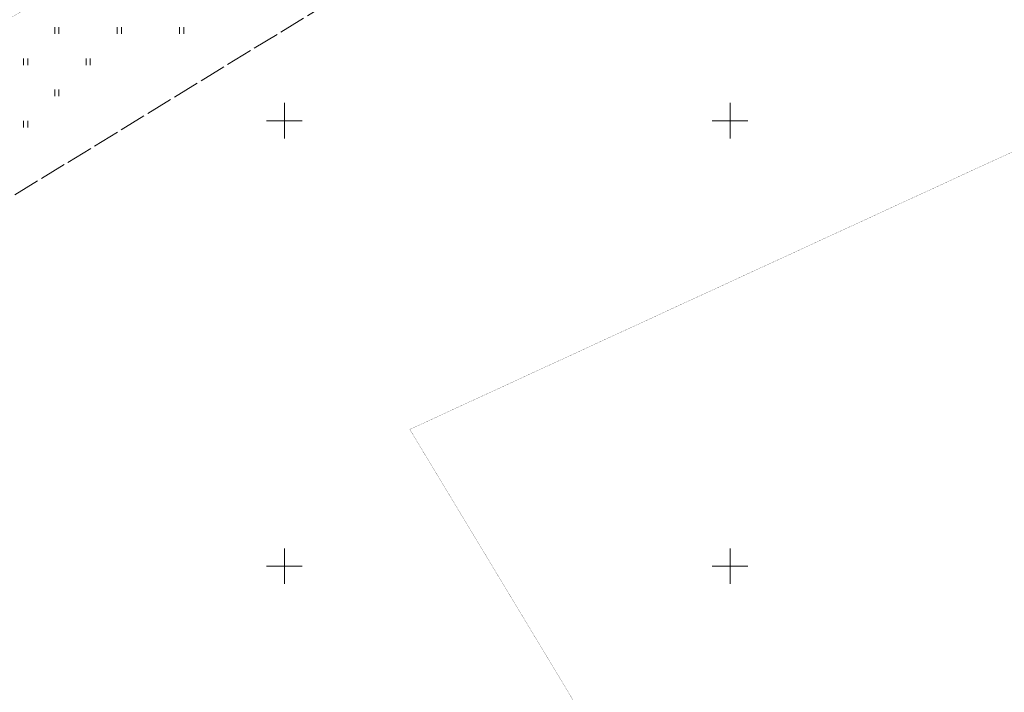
# Model space of a CAD drawing. Header units: metres. Extents: x 685671 to 686635, y 6588408 to 6589199.
# Tile 20 of 34: x 685970 to 686081, y 6588636 to 6588711. Entities that reach past the tile are written whole.
import ezdxf

# ---------------------------------------------------------------- set-up
doc = ezdxf.new("R2010")
doc.units = ezdxf.units.M
doc.linetypes.add('Kohtla-Järve PPA ühishoone G20$0$KATASTRIPIIR', pattern=[7, 4, -1, 1, -1])
doc.linetypes.add('Kohtla-Järve PPA ühishoone G20$0$TOOPIIR', pattern=[7, 6, -1])
for name, color, linetype, lineweight in [('Kohtla-Järve PPA ühishoone G20$0$HALJASTUS', 250, 'Continuous', 13), ('Kohtla-Järve PPA ühishoone G20$0$PIIR', 224, 'Continuous', 13), ('Kohtla-Järve PPA ühishoone G20$0$VORK', 250, 'Continuous', 13)]:
    doc.layers.add(name, color=color, linetype=linetype, lineweight=lineweight)
doc.layers.add('Kohtla-Järve PPA ühishoone G20$0$MOOTPIIR', color=250, linetype='Continuous', lineweight=13, plot=False)

# ---------------------------------------------------------------- blocks, each defined once
blk = doc.blocks.new('Kohtla-Järve PPA ühishoone G20$0$VKORIS')
at = {"color": 0, "linetype": 'Continuous'}
for p, q in [((0, 4), (0, -4)), ((-4, 0), (4, 0))]:
    blk.add_line(p, q, dxfattribs=at)
blk = doc.blocks.new('Kohtla-Järve PPA ühishoone G20$0$HEIN')
at = {"color": 0, "linetype": 'Continuous'}
for p, q in [((-0.46, 0.76), (-0.46, -0.76)), ((0.46, 0.76), (0.46, -0.76))]:
    blk.add_line(p, q, dxfattribs=at)
blk = doc.blocks.new('Kohtla-Järve PPA ühishoone G20')
at = {"layer": 'Kohtla-Järve PPA ühishoone G20$0$MOOTPIIR', "linetype": 'Kohtla-Järve PPA ühishoone G20$0$TOOPIIR', "ltscale": 0.5, "flags": 128}
blk.add_lwpolyline([(685869.39, 6588820.36), (685868.83, 6588821.41), (685866.78, 6588823.61), (685865.45, 6588823.51), (685863.75, 6588824.91), (685861.79, 6588826.66), (685858.02, 6588836.88), (685869.27, 6588843.8), (685869.4, 6588843.84), (685872.58, 6588845.59), (685872.67, 6588845.67), (685872.79, 6588845.77), (685874.12, 6588846.43), (685895.25, 6588852.39), (685895.42, 6588851.01), (685895.82, 6588849.47), (685900.77, 6588844.03), (685897.98, 6588839.45), (685898.78, 6588837.59), (685898.85, 6588837.34), (685900.96, 6588833.68), (685963.69, 6588860.24), (686030.15, 6588728.66), (685913, 6588656.9), (685845.28, 6588745.25), (685845.26, 6588745.26), (685841.65, 6588746.3), (685838.56, 6588746.35), (685822.05, 6588746.97), (685821.39, 6588747.1), (685815.91, 6588744.02), (685806.51, 6588743.02), (685795.75, 6588740.15), (685789.77, 6588738.35), (685788.18, 6588739.03), (685784.86, 6588745.53), (685780.66, 6588747.74), (685775.59, 6588745.08), (685775.03, 6588745.72), (685769.91, 6588755.47), (685769.91, 6588755.47), (685773.58, 6588767.17), (685773.52, 6588767.3), (685769.33, 6588777.24), (685784.89, 6588784.73), (685786.1, 6588789.94), (685785.18, 6588791.62), (685772.32, 6588802.65), (685764.19, 6588811.63), (685762.42, 6588819.31), (685761.39, 6588821.62), (685758.47, 6588823.58), (685757.7, 6588825.21), (685751.16, 6588833.73), (685755.1, 6588837.07), (685757.84, 6588836.48), (685758.52, 6588836.76), (685761.81, 6588839.94), (685765.15, 6588841.34), (685773.31, 6588841.87), (685774.93, 6588838.99), (685775.39, 6588838.11), (685792.17, 6588826), (685797.26, 6588822.26), (685801.47, 6588821.2), (685801.51, 6588819.81), (685809.93, 6588822.73), (685825.06, 6588821.87), (685826.27, 6588817.28), (685828.05, 6588813.4), (685829.3, 6588810.98), (685829.58, 6588810.29), (685830.52, 6588808.63), (685830.72, 6588807.17), (685831.93, 6588804.69), (685832.02, 6588804.48)], close=True, dxfattribs=at)
at = {"layer": 'Kohtla-Järve PPA ühishoone G20$0$PIIR', "color": 1, "linetype": 'Kohtla-Järve PPA ühishoone G20$0$KATASTRIPIIR', "ltscale": 0.5, "const_width": 0.02, "flags": 128}
blk.add_lwpolyline([(685800.95, 6588616.43), (685918.33, 6588408.05), (685972.15, 6588410.14), (686022.9, 6588411.8), (686045.39, 6588414.3), (686115.8, 6588424.7), (686159.62, 6588431.17), (686144.11, 6588454.14), (686118.77, 6588491.66), (686014.07, 6588665.35), (686102.32, 6588706.02), (686071.52, 6588769.27), (686010.65, 6588734.9), (685902.48, 6588673.83), (685845.18, 6588641.42)], close=True, dxfattribs=at)
at = {"layer": 'Kohtla-Järve PPA ühishoone G20$0$HALJASTUS', "xscale": 0.5, "yscale": 0.5, "zscale": 0.5}
for p in [(685974.49, 6588710.12), (685981.49, 6588710.12), (685988.49, 6588710.12), (685970.99, 6588706.62), (685977.99, 6588706.62), (685974.49, 6588703.12), (685970.99, 6588699.62)]:
    blk.add_blockref('Kohtla-Järve PPA ühishoone G20$0$HEIN', p, dxfattribs=at)
at = {"layer": 'Kohtla-Järve PPA ühishoone G20$0$VORK', "xscale": 0.5, "yscale": 0.5, "zscale": 0.5}
for p in [(686000, 6588700), (686050, 6588700), (686000, 6588650), (686050, 6588650)]:
    blk.add_blockref('Kohtla-Järve PPA ühishoone G20$0$VKORIS', p, dxfattribs=at)

msp = doc.modelspace()

# ---------------------------------------------------------------- block references
at = {"color": 251, "true_color": 0x636466}
msp.add_blockref('Kohtla-Järve PPA ühishoone G20', (0, 0), dxfattribs=at)

doc.saveas('drawing.dxf')
